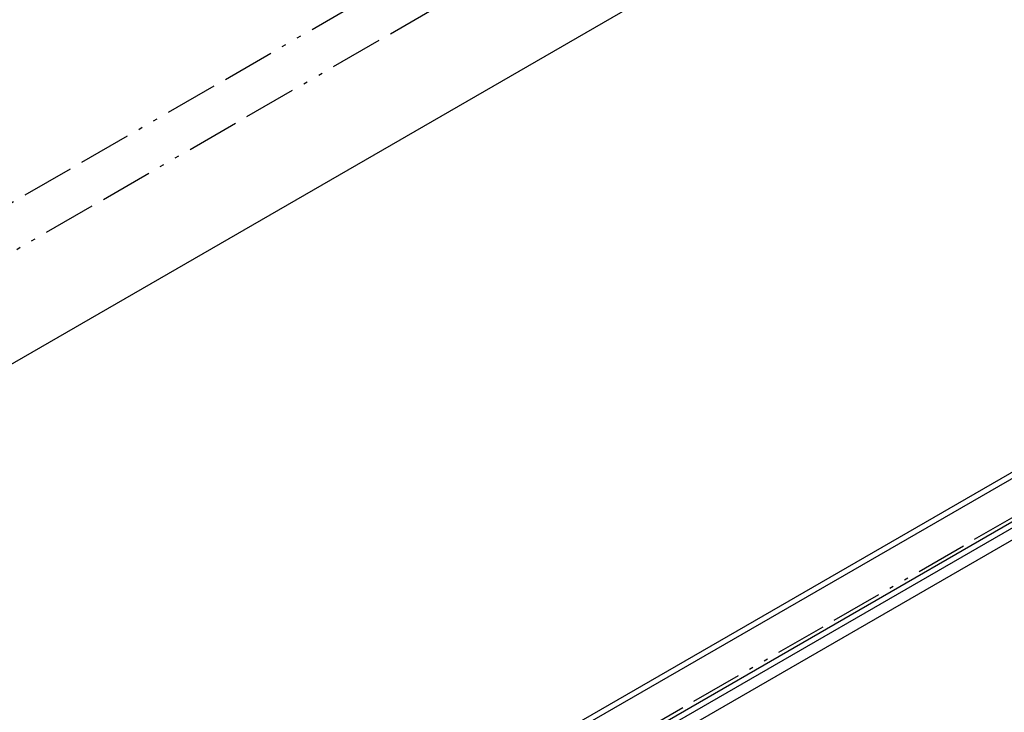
# Paper-space layout 'SHEET_1' of a CAD drawing. Header units: inches. Extents: x 3 to 360, y 8 to 227.
# Tile 87 of 98: x 142 to 166, y 121 to 138. Entities that reach past the tile are written whole.
import ezdxf

# ---------------------------------------------------------------- set-up
doc = ezdxf.new("R2010")
doc.units = ezdxf.units.IN
doc.header["$LTSCALE"] = 10.666667
doc.header["$MEASUREMENT"] = 0
doc.linetypes.add('DOUBLE_DASH_DOUBLE_DOT', pattern=[0.74, 0.24, -0.06, 0.24, -0.06, 0.01, -0.06, 0.01, -0.06])
doc.layers.get('0').update_dxf_attribs({"lineweight": 25})
doc.layers.add('PHANTOM', color=7, linetype='DOUBLE_DASH_DOUBLE_DOT', lineweight=25)

psp = doc.layouts.new('SHEET_1')

# ---------------------------------------------------------------- linework, layer by layer
for p, q in [((128.619, 122.076), (162.56, 141.672)), ((187.419, 139.083), (87.983, 81.673)), ((187.552, 139.006), (88.116, 81.597)), ((87.983, 80.295), (187.685, 137.858)), ((187.443, 137.868), (88.095, 80.51)), ((87.983, 80.001), (187.685, 137.564))]:
    psp.add_line(p, q)
at = {"layer": 'PHANTOM', "ltscale": 0.506757}
for p, q in [((128.088, 125.751), (162.029, 145.347)), ((128.619, 124.832), (162.56, 144.428))]:
    psp.add_line(p, q, dxfattribs=at)
at = {"layer": 'PHANTOM', "ltscale": 0.494875}
psp.add_line((88.116, 80.627), (187.552, 138.037), dxfattribs=at)

doc.saveas('drawing.dxf')
